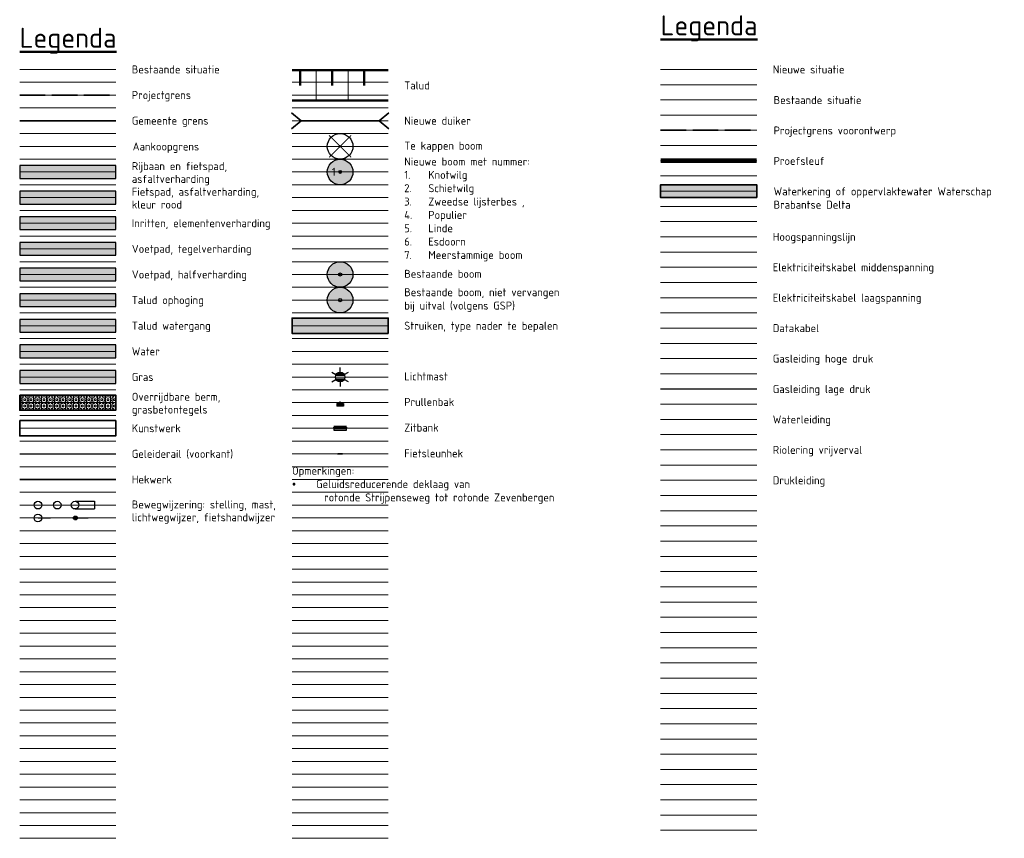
# Model space of a CAD drawing. Header units: metres. Extents: x 780 to 3546, y -363 to 107.
# Tile 8 of 18: x 1680 to 1833, y -51 to 77. Entities that reach past the tile are written whole.
import ezdxf
from ezdxf.enums import TextEntityAlignment as Align
from ezdxf.lldxf.tags import DXFTag

# ---------------------------------------------------------------- set-up
doc = ezdxf.new("R2010")
doc.units = ezdxf.units.M
doc.linetypes.add('RI-OVERIG', pattern=[17, 5, -2, 2, -2, 0, -2, 2, -2])
doc.linetypes.add('XX-SYSTEEMGRENS', pattern=[5, 4, -1])
doc.layers.add('000___Hulplijn', color=150, linetype='Continuous', plot=False)
for name, color, linetype, lineweight in [('B-WE-GR-BOOM-S', 253, 'Continuous', 25), ('B-WE-GR-BOOM_NIETVERVANGEN-S', 162, 'Continuous', 25), ('B-WE-KL-ET_HS_LANDELIJK HOOGSPANNINGSNET_TENNET TSO-G', 10, 'KL-HS-N', 18), ('B-WE-KL-ET_MS_ENEXIS NETBEHEER BV-G', 130, 'KL-MS-N', 18), ('B-WE-OG-INFO_WATERSCHAP BRABANTSE DELTA-GV', 7, 'Continuous', 35), ('B-WE-RI-DRUK-G', 210, 'RI-PERS', 18), ('B-WE-RI-VRIJVERVAL-G', 210, 'RI-OVERIG', 18), ('N-WE-BV-GELEIDECONSTRUCTIE_GELEIDERAIL-G', 210, 'BV-GELEIDERAIL', 25), ('N-WE-GR-BOOM-S', 90, 'Continuous', 25), ('N-WE-GR-STRUIK-G', 90, 'Continuous', 35), ('N-WE-GW-GRONDWERKLIJN-G', 90, 'Continuous', 50), ('N-WE-GW-TALUD-V', 76, 'Continuous', 18), ('N-WE-GW-TALUDARCERING-S', 90, 'Continuous', 25), ('N-WE-GW-TALUDARCERING_KORT-G', 90, 'Continuous', 50), ('N-WE-GW-TALUDARCERING_LANG-G', 90, 'Continuous', 18), ('N-WE-GW-WATERGANG_TALUD-V', 126, 'Continuous', 18), ('N-WE-IE-MEUBILAIR_WEGMEUBILAIR_AFVALBAK-S-500', 7, 'Continuous', 25), ('N-WE-IE-MEUBILAIR_WEGMEUBILAIR_FIETSENREK-S', 7, 'Continuous', 25), ('N-WE-IE-MEUBILAIR_WEGMEUBILAIR_LICHTMAST-S-500', 7, 'Continuous', 25), ('N-WE-IE-MEUBILAIR_WEGMEUBILAIR_ZITBANK-S', 7, 'Continuous', 25), ('N-WE-IE-TERREINAFSCHEIDING_KUNSTMATIG_HEKWERK_GAAS-G', 20, 'IE-HEKWERK-SCHAPENHEKWERK', 35), ('N-WE-KG-GRENS_GEMEENTE-G', 150, 'KG-GEMEENTE', 35), ('N-WE-KG-GRENS_PERCEEL-G', 10, 'KG-PERCEEL', 18), ('N-WE-KG-GRENS_SYSTEEMGRENS-G', 7, 'XX-SYSTEEMGRENS', 35), ('N-WE-KW-KUNSTWERK-G', 170, 'Continuous', 35), ('N-WE-MO-ONDERZOEK_SLEUF-G', 30, 'Continuous', 35), ('N-WE-OG-ZONE_TROTTOIR-V', 253, 'Continuous', 18), ('N-WE-VH-HALFVERHARDING_GRASBETONSTEEN-A-500', 132, 'Continuous', 18), ('N-WE-VH-KANTVERHARDING-G', 210, 'Continuous', 35), ('N-WE-VW-BEWEGWIJZERING_DRAAGCONSTRUCTIE-S', 10, 'Continuous', 25), ('N-WE-WH-DUIKER-G', 150, 'Continuous', 35), ('X-XX-AL-LEGENDA-T25', 7, 'Continuous', 25), ('X-XX-AL-LEGENDA-T50', 7, 'Continuous', 50), ('X-XX-AL-REFERENTIE-G', 7, 'Continuous', 18), ('X-XX-AL-TEKENBLAD_VERKLARING-G', 7, 'Continuous', 18)]:
    doc.layers.add(name, color=color, linetype=linetype, lineweight=lineweight)
for name, color, linetype, lineweight, true_color in [('B-WE-KL-DATA-G', 3, 'KL-DATA-N', 18, 0x00ff00), ('B-WE-KL-ET_LS-G', 190, 'KL-LS-N', 18, 0x7f00ff), ('B-WE-KL-GAS_HD-G', 30, 'KL-GAS-HD-N', 18, 0xff7f00), ('B-WE-KL-GAS_LD-G', 2, 'KL-GAS-LD-N', 18, 0xffff00), ('B-WE-KL-WATER-G', 5, 'KL-WATER-N', 18, 0x0000ff), ('N-WE-GR-GRAS-V', 7, 'Continuous', 18, 0xbeffa8), ('N-WE-GR-STRUIK-V', 7, 'Continuous', 18, 0x00a500), ('N-WE-GW-WATERGANG_WATERLIJN-V', 7, 'Continuous', 18, 0x006892), ('N-WE-VH-GESLOTENVERHARDING_ASFALT_DEKLAAG-V', 7, 'Continuous', 18, 0x97aace), ('N-WE-VH-GESLOTENVERHARDING_FIETSPAD_ASFALT_ROOD-V', 7, 'Continuous', 18, 0xdc6556), ('N-WE-VH-HALFVERHARDING-V', 7, 'Continuous', 18, 0xdbdb00), ('N-WE-VH-OPENVERHARDING_BETONSTRAATSTEEN-V', 7, 'Continuous', 18, 0xe085ff), ('N-WE-VH-OPENVERHARDING_BETONTEGELS-V', 7, 'Continuous', 18, 0xc2c2c2), ('V-WE-GR-BOOM-S', 3, 'Continuous', 25, 0x00ff00)]:
    doc.layers.add(name, color=color, linetype=linetype, lineweight=lineweight, true_color=true_color)
doc.layers.add('X-XX-AL-HULPLIJN-GN', color=7, linetype='Continuous', lineweight=13, true_color=0x9b039b, plot=False)
doc.styles.add('NLCS-ISO', font='NLCS-ISO.ttf')
doc.styles.add('NLCS-ISO-M500-T25', font='NLCS-ISO.ttf', dxfattribs={"height": 1.25})
doc.styles.add('NLCS-ISO-M500-T50', font='NLCS-ISO.ttf', dxfattribs={"height": 2.5})
doc.styles.add('NLCS-ISO-T25', font='NLCS-ISO.ttf')
doc.linetypes.add('BV-GELEIDERAIL', pattern='A,10,-3,[108,NLCS.SHX,S=1,R=0,X=0,Y=0],-3', length=16)
doc.linetypes.add('IE-HEKWERK-SCHAPENHEKWERK', pattern='A,5,-1,[2,NLCS.SHX,S=1,R=0,X=0,Y=0],-1', length=7)
doc.linetypes.add('KG-GEMEENTE', pattern='A,1,-2.25,[5,NLCS.SHX,S=1,R=0,X=0,Y=0],-2.25', length=5.5)
tags = doc.linetypes.add('KG-PERCEEL', pattern='A,5.5,-2,["P",Standard,S=1.8,R=0,X=-0.5,Y=-0.9],-2,5.5,-2,[5,NLCS.SHX,S=0.75,R=0,X=0,Y=0],-2', length=19).pattern_tags.tags
tags[6] = DXFTag(74, 10)
tags = doc.linetypes.add('KL-DATA-N', pattern='A,4,-1,[101,NLCS.SHX,S=0.5,R=0,X=0,Y=0],-1,4,-1,["D",Standard,S=1,R=0,X=-0.25,Y=-0.5],-1.5', length=12.5).pattern_tags.tags
tags[18] = DXFTag(74, 10)
tags = doc.linetypes.add('KL-GAS-HD-N', pattern='A,4,-1,[69,NLCS.SHX,S=0.5,R=0,X=0,Y=0],-1,4,-1,["H",Standard,S=1,R=0,X=0,Y=-0.5],-2', length=13).pattern_tags.tags
tags[18] = DXFTag(74, 10)
tags = doc.linetypes.add('KL-GAS-LD-N', pattern='A,4,-1,[69,NLCS.SHX,S=0.5,R=0,X=0,Y=0],-1,4,-1,["L",Standard,S=1,R=0,X=0.25,Y=-0.5],-2', length=13).pattern_tags.tags
tags[18] = DXFTag(74, 10)
tags = doc.linetypes.add('KL-HS-N', pattern='A,4,-1,[103,NLCS.SHX,S=0.75,R=0,X=0,Y=0],-1,4,-1,["H",Standard,S=1,R=0,X=0,Y=-0.5],-2', length=13).pattern_tags.tags
tags[18] = DXFTag(74, 10)
tags = doc.linetypes.add('KL-LS-N', pattern='A,4,-1,[103,NLCS.SHX,S=0.75,R=0,X=0,Y=0],-1,4,-1,["L",Standard,S=1,R=0,X=0,Y=-0.5],-2', length=13).pattern_tags.tags
tags[18] = DXFTag(74, 10)
tags = doc.linetypes.add('KL-MS-N', pattern='A,4,-1,[103,NLCS.SHX,S=0.75,R=0,X=0,Y=0],-1,4,-1,["M",Standard,S=1,R=0,X=0,Y=-0.5],-2', length=13).pattern_tags.tags
tags[18] = DXFTag(74, 10)
doc.linetypes.add('KL-WATER-N', pattern='A,7,-0.5,[168,NLCS.SHX,S=0.75,R=0,X=0.75,Y=0],-2', length=9.5)
tags = doc.linetypes.add('RI-PERS', pattern='A,7,-2,["P",Standard,S=1.8,R=0,X=-0.5,Y=-0.9],-2,7,-2,[102,NLCS.SHX,S=1,R=180,X=0,Y=0],-2', length=22).pattern_tags.tags
tags[6] = DXFTag(74, 10)

# ---------------------------------------------------------------- blocks, each defined once
blk = doc.blocks.new('*U13')
at = {"layer": 'X-XX-AL-HULPLIJN-GN', "flags": 128}
blk.add_lwpolyline([(-7.5, 0), (7.5, 0)], dxfattribs=at)
blk = doc.blocks.new('*U14')
at = {"layer": '000___Hulplijn', "color": 0, "linetype": 'ByBlock', "lineweight": -2, "transparency": 16777216}
for p in [(0, 0), (0, -2), (0, -4), (0, -6), (0, -8), (0, -10), (0, -12), (0, -14), (0, -16), (0, -18), (0, -20), (0, -22), (0, -24), (0, -26), (0, -28), (0, -30), (0, -32), (0, -34), (0, -36), (0, -38), (0, -40), (0, -42), (0, -44), (0, -46), (0, -48), (0, -50), (0, -52), (0, -54), (0, -56), (0, -58), (0, -60), (0, -62), (0, -64), (0, -66), (0, -68), (0, -70), (0, -72), (0, -74), (0, -76), (0, -78), (0, -80), (0, -82), (0, -84), (0, -86), (0, -88), (0, -90), (0, -92), (0, -94), (0, -96), (0, -98), (0, -100), (0, -102), (0, -104), (0, -106), (0, -108), (0, -110), (0, -112), (0, -114), (0, -116), (0, -118), (0, -120)]:
    blk.add_blockref('*U13', p, dxfattribs=at)
blk = doc.blocks.new('V-SGR-BOOM_01')
at = {"ltscale": 0.1}
h = blk.add_hatch(color=256, dxfattribs=at)
edge = h.paths.add_edge_path()
edge.add_arc((0, 0), 0.15, 0, 360)
at = {"color": 1, "lineweight": -3, "true_color": 0xff0000, "const_width": 0.2, "flags": 128}
for points in [[(2.15, 2.15), (-2.15, -2.15)], [(-2.15, 2.15), (2.15, -2.15)]]:
    blk.add_lwpolyline(points, dxfattribs=at)
for radius in [2.5, 0.045]:
    blk.add_circle((0, 0), radius)
at = {"ltscale": 0.1}
blk.add_circle((0, 0), 0.15, dxfattribs=at)
blk = doc.blocks.new('*U15')
at = {"layer": 'N-WE-GW-TALUDARCERING_KORT-G'}
for p, q in [((104851.15, 400650.89), (104851.15, 400648.52)), ((104856.15, 400650.89), (104856.15, 400648.52)), ((104861.15, 400650.89), (104861.15, 400648.52))]:
    blk.add_line(p, q, dxfattribs=at)
at = {"layer": 'N-WE-GW-TALUDARCERING_LANG-G'}
for p, q in [((104853.65, 400650.89), (104853.65, 400646.14)), ((104858.65, 400650.89), (104858.65, 400646.14))]:
    blk.add_line(p, q, dxfattribs=at)
blk = doc.blocks.new('*U17')
for p, q in [((0, 0), (-1.5, 1.25)), ((0, 0), (-1.5, -1.25)), ((0, 0), (12.21, 0)), ((12.21, 0), (13.71, 1.25)), ((12.21, 0), (13.71, -1.25))]:
    blk.add_line(p, q)
blk = doc.blocks.new('SGR-BOOM_01-SO')
at = {"color": 0, "linetype": 'ByBlock', "lineweight": -2}
for radius in [2, 0.25]:
    blk.add_circle((0, 0), radius, dxfattribs=at)
blk = doc.blocks.new('SIE-WEG_LICHTMAST-SO')
h = blk.add_hatch(color=256)
h.paths.add_polyline_path([(1.38, 0.59, 0.658505), (-1.38, 0.59)])
h.paths.add_polyline_path([(-1.38, -0.59, 0.658505), (1.38, -0.59)])
at = {"flags": 128}
for points in [[(-2.6, 1.5), (-1.3, 0.75)], [(-1.38, 0.59), (1.38, 0.59)], [(0, 1.5), (0, 3)], [(1.3, 0.75), (2.6, 1.5)], [(-2.6, -1.5), (-1.3, -0.75)], [(-1.38, -0.59), (1.38, -0.59)], [(0, -1.5), (0, -3)], [(2.6, -1.5), (1.3, -0.75)]]:
    blk.add_lwpolyline(points, dxfattribs=at)
blk.add_circle((0, 0), 1.5)
at = {"style": 'NLCS-ISO'}
blk.add_attdef('TYPE', text='', height=1.8, dxfattribs=at).set_placement((0, 3), align=Align.BOTTOM_CENTER)
blk = doc.blocks.new('SIE-WEG_AFVALBAK_01-SO')
for p, q in [((2, -0.45), (-2, -0.45)), ((-1.7, -0.98), (-2, -0.45)), ((-2, -0.45), (-2, -2.2)), ((-1.7, -1.26), (-2, -2.2)), ((2, -2.2), (-2, -2.2)), ((1.7, -0.98), (-1.7, -0.98)), ((-1.7, -1.26), (-1.7, -0.98)), ((1.7, -1.26), (-1.7, -1.26)), ((-1.51, -1.48), (-1.67, -1.98)), ((1.67, -1.98), (-1.67, -1.98)), ((1.51, -1.48), (-1.51, -1.48)), ((1.51, -1.48), (1.67, -1.98)), ((1.7, -0.98), (2, -0.45)), ((1.7, -1.26), (1.7, -0.98)), ((1.7, -1.26), (2, -2.2)), ((2, -0.45), (2, -2.2))]:
    blk.add_line(p, q)
blk.add_circle((0, 0), 0.454)
blk = doc.blocks.new('SIE-WEG_ZITBANK_MET_LEUNING')
blk.add_hatch(color=256).paths.add_polyline_path([(-0.98, 0.3), (-0.98, 0.25), (0.98, 0.25), (0.98, 0.3)])
for p, q in [((-0.69, 0.25), (-0.69, 0.17)), ((-0.64, 0.25), (-0.64, 0.17)), ((0.64, 0.25), (0.64, 0.17)), ((0.69, 0.25), (0.69, 0.17)), ((-0.69, -0.11), (-0.69, -0.02)), ((-0.64, -0.11), (-0.64, -0.02)), ((0.64, -0.11), (0.64, -0.02)), ((0.69, -0.11), (0.69, -0.02))]:
    blk.add_line(p, q)
at = {"flags": 128}
for points in [[(-0.98, 0.25), (-0.98, 0.3), (0.98, 0.3), (0.98, 0.25)], [(0.98, 0.17), (0.98, -0.02), (-0.98, -0.02), (-0.98, 0.17)], [(-0.98, -0.11), (-0.98, -0.3), (0.98, -0.3), (0.98, -0.11)]]:
    blk.add_lwpolyline(points, close=True, dxfattribs=at)
blk = doc.blocks.new('SIE-WEG_FIETSNIET')
for p, q in [((-0.38, 0.02), (-0.38, -0.02)), ((0.37, 0.02), (-0.38, 0.02)), ((0.37, 0.02), (0.37, -0.02)), ((0.37, -0.02), (-0.38, -0.02))]:
    blk.add_line(p, q)
for centre in [(-0.38, 0), (0.37, 0)]:
    blk.add_circle(centre, 0.02)
blk = doc.blocks.new('SGR-BOOM_KNOTWILG-SO')
at = {"linetype": 'ByBlock', "lineweight": 18}
h = blk.add_hatch(color=0, dxfattribs=at)
h.dxf.hatch_style = 1
edge = h.paths.add_edge_path()
edge.add_arc((0, 0), 0.25, 0, 360)
at = {"color": 0, "linetype": 'ByBlock', "lineweight": 18}
for radius in [2, 0.25]:
    blk.add_circle((0, 0), radius, dxfattribs=at)
at = {"color": 0, "linetype": 'ByBlock', "lineweight": 18, "style": 'NLCS-ISO-M500-T25'}
blk.add_text('1', height=1.25, dxfattribs=at).set_placement((-1.3, -0.6))
blk = doc.blocks.new('*U45')
at = {"layer": 'X-XX-AL-HULPLIJN-GN', "flags": 128}
blk.add_lwpolyline([(-7.5, 0), (7.5, 0)], dxfattribs=at)
blk = doc.blocks.new('*U46')
at = {"layer": '000___Hulplijn', "color": 0, "linetype": 'ByBlock', "lineweight": -2, "transparency": 16777216}
for p in [(0, 0), (0, -2.375), (0, -4.75), (0, -7.125), (0, -9.5), (0, -11.875), (0, -14.25), (0, -16.625), (0, -19), (0, -21.375), (0, -23.75), (0, -26.125), (0, -28.5), (0, -30.875), (0, -33.25), (0, -35.625), (0, -38), (0, -40.375), (0, -42.75), (0, -45.125), (0, -47.5), (0, -49.875), (0, -52.25), (0, -54.625), (0, -57), (0, -59.375), (0, -61.75), (0, -64.125), (0, -66.5), (0, -68.875), (0, -71.25), (0, -73.625), (0, -76), (0, -78.375), (0, -80.75), (0, -83.125), (0, -85.5), (0, -87.875), (0, -90.25), (0, -92.625), (0, -95), (0, -97.375), (0, -99.75), (0, -102.125), (0, -104.5), (0, -106.875), (0, -109.25), (0, -111.625), (0, -114), (0, -116.375), (0, -118.75)]:
    blk.add_blockref('*U45', p, dxfattribs=at)
blk = doc.blocks.new('*U48')
at = {"const_width": 0.1, "flags": 128}
blk.add_lwpolyline([(0.3, 0), (1.2, 0)], dxfattribs=at)
at = {"linetype": 'ByBlock'}
blk.add_circle((0, 0), 0.3, dxfattribs=at)
blk.add_circle((1.5, 0), 0.3)
blk = doc.blocks.new('*U49')
at = {"linetype": 'ByBlock', "const_width": 0.1, "flags": 128}
blk.add_lwpolyline([(0, 0), (1, 0)], dxfattribs=at)
at = {"linetype": 'ByBlock'}
blk.add_circle((0, 0), 0.3, dxfattribs=at)
blk = doc.blocks.new('*U50')
for p, q in [((0, 0.3), (1.5, 0.3)), ((1.5, 0.3), (1.5, -0.3)), ((0, -0.3), (1.5, -0.3))]:
    blk.add_line(p, q)
at = {"linetype": 'ByBlock'}
blk.add_circle((0, 0), 0.3, dxfattribs=at)
blk = doc.blocks.new('*U51')
at = {"linetype": 'ByBlock'}
h = blk.add_hatch(color=256, dxfattribs=at)
h.dxf.hatch_style = 1
edge = h.paths.add_edge_path()
edge.add_arc((0, 0), 0.15, 0, 360)
at = {"linetype": 'ByBlock', "const_width": 0.1, "flags": 128}
blk.add_lwpolyline([(0, 0), (1, 0)], dxfattribs=at)
at = {"linetype": 'ByBlock'}
blk.add_circle((0, 0), 0.15, dxfattribs=at)

msp = doc.modelspace()

# ---------------------------------------------------------------- hatches: boundary and pattern name
h = msp.add_hatch(color=104)
h.dxf.hatch_style = 1
edge = h.paths.add_edge_path()
edge.add_arc((1729.84, 53.16), 2, 0, 360)
h = msp.add_hatch(color=63)
h.dxf.hatch_style = 1
edge = h.paths.add_edge_path()
edge.add_arc((1729.84, 37.16), 2, 0, 360)
h = msp.add_hatch(color=63)
h.dxf.hatch_style = 1
edge = h.paths.add_edge_path()
edge.add_arc((1729.84, 33.16), 2, 0, 360)
at = {"layer": 'N-WE-GR-GRAS-V'}
h = msp.add_hatch(color=256, dxfattribs=at)
h.dxf.hatch_style = 1
h.paths.add_polyline_path([(1694.84, 20.16), (1694.84, 22.16), (1679.84, 22.16), (1679.84, 20.16)])
at = {"layer": 'N-WE-GR-STRUIK-V'}
h = msp.add_hatch(color=256, dxfattribs=at)
h.dxf.hatch_style = 1
h.paths.add_polyline_path([(1737.34, 27.97), (1737.34, 30.35), (1722.34, 30.35), (1722.34, 27.97)])
at = {"layer": 'N-WE-GW-TALUD-V'}
h = msp.add_hatch(color=256, dxfattribs=at)
h.dxf.hatch_style = 1
h.paths.add_polyline_path([(1694.84, 32.16), (1694.84, 34.16), (1679.84, 34.16), (1679.84, 32.16)])
at = {"layer": 'N-WE-GW-WATERGANG_TALUD-V'}
h = msp.add_hatch(color=256, dxfattribs=at)
h.dxf.hatch_style = 1
h.paths.add_polyline_path([(1694.84, 28.16), (1694.84, 30.16), (1679.84, 30.16), (1679.84, 28.16)])
at = {"layer": 'N-WE-GW-WATERGANG_WATERLIJN-V'}
h = msp.add_hatch(color=256, dxfattribs=at)
h.dxf.hatch_style = 1
h.paths.add_polyline_path([(1694.84, 24.16), (1694.84, 26.16), (1679.84, 26.16), (1679.84, 24.16)])
at = {"layer": 'N-WE-OG-ZONE_TROTTOIR-V'}
h = msp.add_hatch(color=256, dxfattribs=at)
h.dxf.hatch_style = 1
h.paths.add_polyline_path([(1794.84, 49.16), (1794.84, 51.16), (1779.84, 51.16), (1779.84, 49.16)])
at = {"layer": 'N-WE-VH-GESLOTENVERHARDING_ASFALT_DEKLAAG-V'}
h = msp.add_hatch(color=256, dxfattribs=at)
h.dxf.hatch_style = 1
h.paths.add_polyline_path([(1694.84, 52.16), (1694.84, 54.16), (1679.84, 54.16), (1679.84, 52.16)])
at = {"layer": 'N-WE-VH-GESLOTENVERHARDING_FIETSPAD_ASFALT_ROOD-V'}
h = msp.add_hatch(color=256, dxfattribs=at)
h.dxf.hatch_style = 1
h.paths.add_polyline_path([(1694.84, 48.16), (1694.84, 50.16), (1679.84, 50.16), (1679.84, 48.16)])
at = {"layer": 'N-WE-VH-HALFVERHARDING-V'}
h = msp.add_hatch(color=256, dxfattribs=at)
h.dxf.hatch_style = 1
h.paths.add_polyline_path([(1694.84, 36.16), (1694.84, 38.16), (1679.84, 38.16), (1679.84, 36.16)])
at = {"layer": 'N-WE-VH-HALFVERHARDING_GRASBETONSTEEN-A-500'}
h = msp.add_hatch(dxfattribs=at)
h.set_pattern_fill('AVH-GRASBETONSTEEN_01-SO', color=256, scale=0.5, pattern_type=2)
h.set_pattern_definition([(90, (600, 5), (-1, 6e-17), []), (90, (600.25, 5), (-1, 6e-17), []), (0, (600, 5), (0, 1), [-0.25, 0.25]), (0, (600, 5.25), (0, 1), [-0.25, 0.25]), (0, (600, 5.5), (0, 1), [0.25, -0.25]), (0, (600, 5.75), (0, 1), [0.25, -0.25]), (90, (600.5, 5), (-1, 6e-17), [0.25, -0.25]), (90, (600.75, 5), (-1, 6e-17), [0.25, -0.25])])
h.paths.add_polyline_path([(1679.84, 18.35), (1694.84, 18.35), (1694.84, 15.97), (1679.84, 15.97)])
at = {"layer": 'N-WE-VH-OPENVERHARDING_BETONSTRAATSTEEN-V'}
h = msp.add_hatch(color=256, dxfattribs=at)
h.dxf.hatch_style = 1
h.paths.add_polyline_path([(1694.84, 44.16), (1694.84, 46.16), (1679.84, 46.16), (1679.84, 44.16)])
at = {"layer": 'N-WE-VH-OPENVERHARDING_BETONTEGELS-V'}
h = msp.add_hatch(color=256, dxfattribs=at)
h.dxf.hatch_style = 1
h.paths.add_polyline_path([(1694.84, 40.16), (1694.84, 42.16), (1679.84, 42.16), (1679.84, 40.16)])

# ---------------------------------------------------------------- linework, layer by layer
at = {"layer": '000___Hulplijn'}
for points in [[(1694.84, 52.16), (1694.84, 54.16), (1679.84, 54.16), (1679.84, 52.16)], [(1694.84, 48.16), (1694.84, 50.16), (1679.84, 50.16), (1679.84, 48.16)], [(1694.84, 44.16), (1694.84, 46.16), (1679.84, 46.16), (1679.84, 44.16)], [(1694.84, 40.16), (1694.84, 42.16), (1679.84, 42.16), (1679.84, 40.16)], [(1694.84, 36.16), (1694.84, 38.16), (1679.84, 38.16), (1679.84, 36.16)], [(1694.84, 32.16), (1694.84, 34.16), (1679.84, 34.16), (1679.84, 32.16)], [(1694.84, 28.16), (1694.84, 30.16), (1679.84, 30.16), (1679.84, 28.16)], [(1694.84, 24.16), (1694.84, 26.16), (1679.84, 26.16), (1679.84, 24.16)], [(1694.84, 20.16), (1694.84, 22.16), (1679.84, 22.16), (1679.84, 20.16)]]:
    msp.add_lwpolyline(points, close=True, dxfattribs=at)
for centre in [(1729.84, 53.16), (1729.84, 37.16), (1729.84, 33.16)]:
    msp.add_circle(centre, 2, dxfattribs=at)
at = {"layer": 'B-WE-KL-DATA-G'}
msp.add_line((1779.84, 28.79), (1794.84, 28.79), dxfattribs=at)
at = {"layer": 'B-WE-KL-ET_HS_LANDELIJK HOOGSPANNINGSNET_TENNET TSO-G'}
msp.add_line((1779.84, 43.04), (1794.84, 43.04), dxfattribs=at)
at = {"layer": 'B-WE-KL-ET_LS-G'}
msp.add_line((1779.84, 33.54), (1794.84, 33.54), dxfattribs=at)
at = {"layer": 'B-WE-KL-ET_MS_ENEXIS NETBEHEER BV-G'}
msp.add_line((1779.84, 38.29), (1794.84, 38.29), dxfattribs=at)
at = {"layer": 'B-WE-KL-GAS_HD-G'}
msp.add_line((1779.84, 24.04), (1794.84, 24.04), dxfattribs=at)
at = {"layer": 'B-WE-KL-GAS_LD-G'}
msp.add_line((1779.84, 19.29), (1794.84, 19.29), dxfattribs=at)
at = {"layer": 'B-WE-KL-WATER-G'}
msp.add_line((1779.84, 14.54), (1794.84, 14.54), dxfattribs=at)
at = {"layer": 'B-WE-OG-INFO_WATERSCHAP BRABANTSE DELTA-GV', "flags": 128}
msp.add_lwpolyline([(1794.84, 49.16), (1794.84, 51.16), (1779.84, 51.16), (1779.84, 49.16)], close=True, dxfattribs=at)
at = {"layer": 'B-WE-RI-DRUK-G'}
msp.add_line((1779.84, 5.04), (1794.84, 5.04), dxfattribs=at)
at = {"layer": 'B-WE-RI-VRIJVERVAL-G'}
msp.add_line((1779.84, 9.79), (1794.84, 9.79), dxfattribs=at)
at = {"layer": 'N-WE-BV-GELEIDECONSTRUCTIE_GELEIDERAIL-G'}
msp.add_line((1679.84, 9.16), (1694.84, 9.16), dxfattribs=at)
at = {"layer": 'N-WE-GR-STRUIK-G', "flags": 128}
msp.add_lwpolyline([(1737.34, 27.97), (1737.34, 30.35), (1722.34, 30.35), (1722.34, 27.97)], close=True, dxfattribs=at)
at = {"layer": 'N-WE-GW-GRONDWERKLIJN-G', "ltscale": 2}
for p, q in [((1722.34, 69.04), (1737.34, 69.04)), ((1722.34, 64.29), (1737.34, 64.29))]:
    msp.add_line(p, q, dxfattribs=at)
at = {"layer": 'N-WE-IE-TERREINAFSCHEIDING_KUNSTMATIG_HEKWERK_GAAS-G', "ltscale": 0.4}
msp.add_line((1679.84, 5.16), (1694.84, 5.16), dxfattribs=at)
at = {"layer": 'N-WE-KG-GRENS_GEMEENTE-G'}
msp.add_line((1679.84, 61.16), (1694.84, 61.16), dxfattribs=at)
at = {"layer": 'N-WE-KG-GRENS_PERCEEL-G'}
msp.add_line((1679.84, 57.16), (1694.84, 57.16), dxfattribs=at)
at = {"layer": 'N-WE-KG-GRENS_SYSTEEMGRENS-G'}
for p, q in [((1679.84, 65.16), (1694.84, 65.16)), ((1779.84, 59.66), (1794.84, 59.66))]:
    msp.add_line(p, q, dxfattribs=at)
at = {"layer": 'N-WE-KW-KUNSTWERK-G', "ltscale": 2}
msp.add_lwpolyline([(1679.84, 14.35), (1694.84, 14.35), (1694.84, 11.97), (1679.84, 11.97)], close=True, dxfattribs=at)
at = {"layer": 'N-WE-MO-ONDERZOEK_SLEUF-G', "const_width": 0.75, "flags": 128}
msp.add_lwpolyline([(1779.84, 54.91), (1794.84, 54.91)], dxfattribs=at)
at = {"layer": 'N-WE-VH-KANTVERHARDING-G', "ltscale": 2}
msp.add_lwpolyline([(1679.84, 18.35), (1694.84, 18.35), (1694.84, 15.97), (1679.84, 15.97)], close=True, dxfattribs=at)
at = {"layer": 'X-XX-AL-REFERENTIE-G', "color": 253}
msp.add_line((1679.84, 69.16), (1694.84, 69.16), dxfattribs=at)
at = {"layer": 'X-XX-AL-TEKENBLAD_VERKLARING-G', "color": 7}
msp.add_line((1779.84, 69.16), (1794.84, 69.16), dxfattribs=at)
at = {"layer": 'X-XX-AL-TEKENBLAD_VERKLARING-G', "color": 253}
msp.add_line((1779.84, 64.41), (1794.84, 64.41), dxfattribs=at)

# ---------------------------------------------------------------- block references
at = {"layer": '000___Hulplijn', "ltscale": 2}
for name, p in [('*U14', (1687.34, 69.16)), ('*U14', (1687.34, 69.16)), ('*U14', (1729.84, 69.16)), ('*U46', (1787.34, 69.16))]:
    msp.add_blockref(name, p, dxfattribs=at)
at = {"layer": 'B-WE-GR-BOOM-S'}
msp.add_blockref('SGR-BOOM_01-SO', (1729.84, 37.16), dxfattribs=at)
at = {"layer": 'B-WE-GR-BOOM_NIETVERVANGEN-S'}
msp.add_blockref('SGR-BOOM_01-SO', (1729.84, 33.16), dxfattribs=at)
at = {"layer": 'N-WE-GR-BOOM-S'}
msp.add_blockref('SGR-BOOM_KNOTWILG-SO', (1729.84, 53.16), dxfattribs=at)
at = {"layer": 'N-WE-GW-TALUDARCERING-S'}
msp.add_blockref('*U15', (-103127.56, -400581.86), dxfattribs=at)
at = {"layer": 'N-WE-IE-MEUBILAIR_WEGMEUBILAIR_AFVALBAK-S-500', "xscale": 0.25, "yscale": 0.25, "zscale": 0.25}
msp.add_blockref('SIE-WEG_AFVALBAK_01-SO', (1729.84, 17.16), dxfattribs=at)
at = {"layer": 'N-WE-IE-MEUBILAIR_WEGMEUBILAIR_FIETSENREK-S'}
msp.add_blockref('SIE-WEG_FIETSNIET', (1729.84, 9.14), dxfattribs=at)
at = {"layer": 'N-WE-IE-MEUBILAIR_WEGMEUBILAIR_LICHTMAST-S-500', "xscale": 0.5, "yscale": 0.5, "zscale": 0.5}
msp.add_blockref('SIE-WEG_LICHTMAST-SO', (1729.84, 21.16), dxfattribs=at)
at = {"layer": 'N-WE-IE-MEUBILAIR_WEGMEUBILAIR_ZITBANK-S'}
msp.add_blockref('SIE-WEG_ZITBANK_MET_LEUNING', (1729.84, 13.16), dxfattribs=at)
at = {"layer": 'N-WE-VW-BEWEGWIJZERING_DRAAGCONSTRUCTIE-S'}
for name, p, xscale, yscale, zscale in [('*U48', (1682.7, 1.16), 2, 2, 2), ('*U50', (1688.49, 1.16), 1.999999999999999, 1.999999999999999, 1.999999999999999), ('*U49', (1682.69, -0.84), 2, 2, 2), ('*U51', (1688.53, -0.84), 1.999999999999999, 1.999999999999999, 1.999999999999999)]:
    msp.add_blockref(name, p, dxfattribs=dict(at, xscale=xscale, yscale=yscale, zscale=zscale))
at = {"layer": 'N-WE-WH-DUIKER-G'}
msp.add_blockref('*U17', (1723.74, 61.16), dxfattribs=at)
at = {"layer": 'V-WE-GR-BOOM-S', "xscale": 0.8000000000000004, "yscale": 0.8000000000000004, "zscale": 0.8000000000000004, "rotation": 0.2169203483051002}
msp.add_blockref('V-SGR-BOOM_01', (1729.84, 57.16), dxfattribs=at)

# ---------------------------------------------------------------- texts
at = {"layer": 'X-XX-AL-LEGENDA-T25', "style": 'NLCS-ISO-T25'}
for s, p in [('Nieuwe situatie', (1797.34, 68.54)), ('Talud', (1739.84, 66.04)), ('Projectgrens', (1697.34, 64.54)), ('Gemeente grens', (1697.34, 60.54)), ('Nieuwe duiker', (1739.84, 60.54)), ('Te kappen boom', (1739.84, 56.64)), ('Rijbaan en fietspad,', (1697.34, 53.45)), ('asfaltverharding', (1697.34, 51.45)), ('Fietspad, asfaltverharding,', (1697.34, 49.45)), ('kleur rood', (1697.34, 47.45)), ('Hoogspanningslijn', (1797.34, 42.41)), ('Voetpad, tegelverharding', (1697.34, 40.54)), ('Elektriciteitskabel middenspanning', (1797.34, 37.66)), ('Voetpad, halfverharding', (1697.34, 36.54)), ('Talud ophoging', (1697.34, 32.54)), ('Elektriciteitskabel laagspanning', (1797.34, 32.91)), ('Talud watergang', (1697.34, 28.54)), ('Datakabel', (1797.34, 28.16)), ('Water', (1697.34, 24.54)), ('Gasleiding hoge druk', (1797.34, 23.41)), ('Gras', (1697.34, 20.54)), ('Gasleiding lage druk', (1797.34, 18.66)), ('Overrijdbare berm,', (1697.34, 17.45)), ('grasbetontegels', (1697.34, 15.45)), ('Waterleiding', (1797.34, 13.91)), ('Geleiderail (voorkant)', (1697.34, 8.54)), ('Riolering vrijverval', (1797.34, 9.16)), ('Hekwerk', (1697.34, 4.54)), ('Drukleiding', (1797.34, 4.41)), ('Bewegwijzering: stelling, mast,', (1697.34, 0.64)), ('lichtwegwijzer, fietshandwijzer', (1697.34, -1.36))]:
    msp.add_text(s, height=1.25, dxfattribs=at).set_placement(p)
at = {"layer": 'X-XX-AL-LEGENDA-T25', "char_height": 1.25, "style": 'NLCS-ISO-T25'}
for s, insert, width, attachment_point in [('Bestaande situatie', (1697.34, 69.79), 16.048, 1), ('Bestaande situatie', (1797.47, 65.01), 31.474, 1), ('Projectgrens voorontwerp', (1797.47, 60.26), 31.474, 1), ('Aankoopgrens', (1697.47, 57.76), 31.474, 1), ('Proefsleuf', (1797.47, 55.51), 36.1532, 1), ('Waterkering of oppervlaktewater Waterschap Brabantse Delta', (1797.47, 50.76), 36.1532, 1), ('Inritten, elementenverharding', (1697.34, 45.79), 23.1665, 1), ('Bestaande boom', (1739.84, 37.89), 16.7714, 1), ('Bestaande boom, niet vervangen \\Pbij uitval (volgens GSP) ', (1739.84, 33.16), 35.0837, 4), ('Struiken, type nader te bepalen', (1739.84, 29.79), 33.1918, 1), ('Lichtmast ', (1739.84, 21.89), 32.3051, 1), ('Prullenbak', (1739.84, 17.89), 32.3051, 1), ('Kunstwerk', (1697.34, 13.79), 24.3641, 1), ('Zitbank', (1739.84, 13.89), 32.3051, 1), ('Fietsleunhek', (1739.84, 9.87), 32.3051, 1), ('Opmerkingen:\\P\\pxi-3,l3,t3;{\\fSymbol|b0|i0|c2|p18;·^I}Geluidsreducerende deklaag van \\P\\pi0,l0,tz;^Irotonde Strijpenseweg tot rotonde Zevenbergen', (1722.34, 7.16), 69.7759, 1)]:
    msp.add_mtext(s, dxfattribs=dict(at, insert=insert, width=width, attachment_point=attachment_point))
at = {"layer": 'X-XX-AL-LEGENDA-T25', "insert": (1739.84, 55.42), "char_height": 1.25, "width": 25.3134, "attachment_point": 1, "line_spacing_factor": 1.92, "style": 'NLCS-ISO-T25'}
msp.add_mtext('\\pxsm1;Nieuwe boom met nummer: \\P\\pi-3,l3,t3;1.^IKnotwilg  \\P2.^ISchietwilg \\P3.^IZweedse lijsterbes , \\P4.^IPopulier  \\P5.^ILinde \\P6.^IEsdoorn \\P7.^IMeerstammige boom', dxfattribs=at)
at = {"layer": 'X-XX-AL-LEGENDA-T50', "char_height": 3.125, "attachment_point": 7, "style": 'NLCS-ISO-M500-T50'}
for insert in [(1779.84, 73.54), (1679.84, 71.6)]:
    msp.add_mtext('{\\LLegenda}', dxfattribs=dict(at, insert=insert))

doc.saveas('drawing.dxf')
